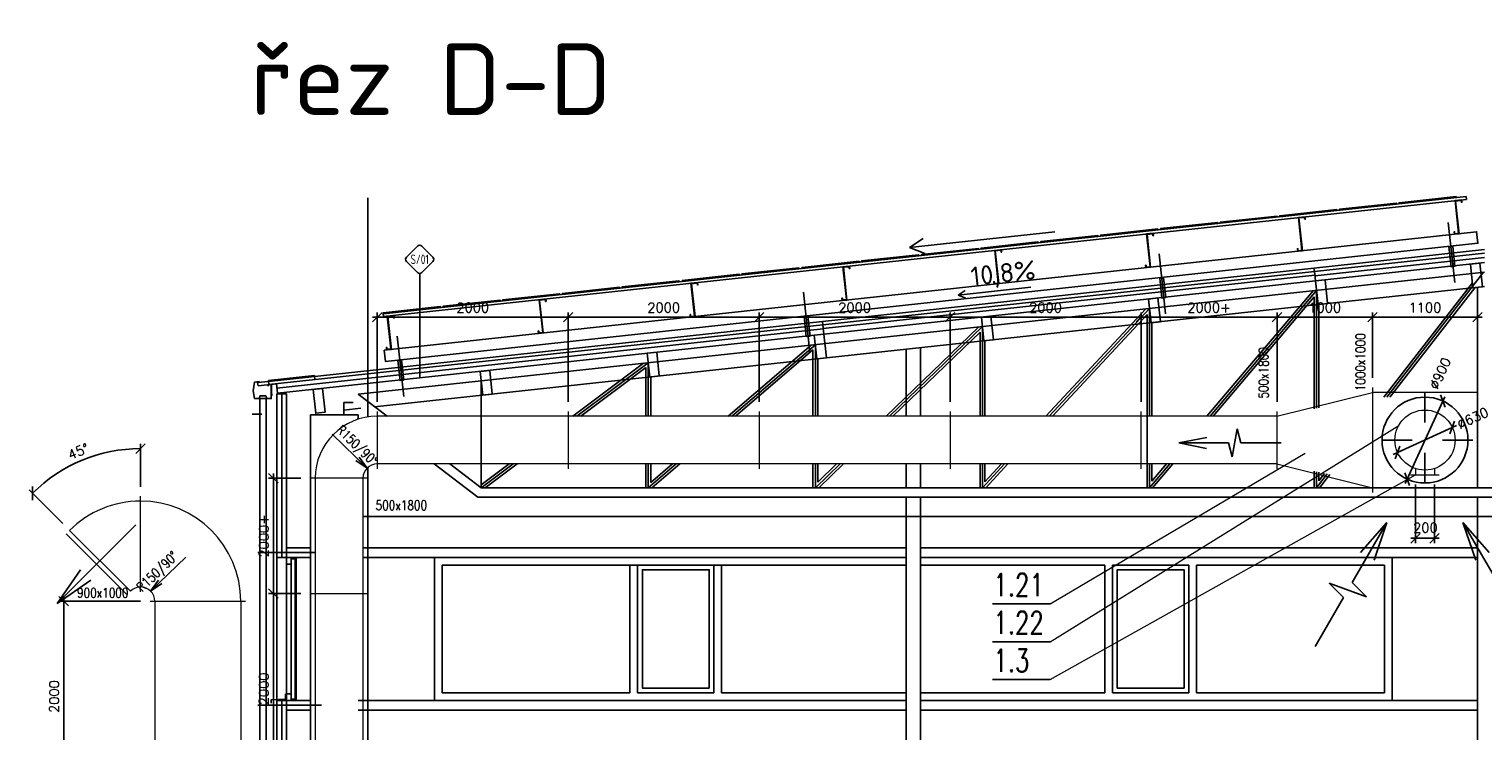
# Model space of a CAD drawing. Header units: millimetres. Extents: x -746391 to 410178, y -169697 to 100555.
# Tile 51 of 179: x 43649 to 58878, y -44237 to -36879. Entities that reach past the tile are written whole.
import ezdxf
from ezdxf.enums import TextEntityAlignment as Align
from ezdxf.lldxf.tags import DXFTag

# ---------------------------------------------------------------- set-up
doc = ezdxf.new("R2010")
doc.units = ezdxf.units.MM
doc.linetypes.add('ČERCHOVANÁ', pattern=[25.4, 12.7, -6.35, 0, -6.35])
doc.layers.get('0').update_dxf_attribs({"color": 9})
doc.layers.get('Defpoints').update_dxf_attribs({"color": 9})
doc.layers.add('VZT-KOTY', color=2, linetype='Continuous', lineweight=25)
for name, color, linetype in [('VZT-KÓTY', 2, 'Continuous'), ('VZT-ODVOD-NEVID', 4, 'ACAD_ISO02W100'), ('VZT-ODVOD-OSY', 30, 'ČERCHOVANÁ'), ('VZT-ODVOD-ZAŘÍZENÍ', 150, 'Continuous'), ('VZT-POZICE', 6, 'Continuous'), ('VZT-PŘÍVOD-NEVID', 120, 'ACAD_ISO02W100'), ('VZT-PŘÍVOD-VÝKON', 2, 'Continuous'), ('VZT-STAVBA', 7, 'Continuous'), ('VZT-ZAŘ', 3, 'Continuous')]:
    doc.layers.add(name, color=color, linetype=linetype)
doc.styles.add('A99_popis', font='isocpeur.ttf')
doc.styles.add('ad_popis 100', font='isocpeur.ttf', dxfattribs={"height": 200})
doc.styles.add('RomanS', font='romans.shx')
tags = doc.linetypes.add('ACAD_ISO02W100', pattern=[15, 12, -3]).pattern_tags.tags
tags[6:7] = [DXFTag(74, 4), DXFTag(75, 0), DXFTag(340, '0'), DXFTag(46, 1.0), DXFTag(50, 0.0), DXFTag(44, 0.0), DXFTag(45, 0.0)]
tags[4:5] = [DXFTag(74, 4), DXFTag(75, 0), DXFTag(340, '0'), DXFTag(46, 1.0), DXFTag(50, 0.0), DXFTag(44, 0.0), DXFTag(45, 0.0)]
doc.dimstyles.new('VZT50', dxfattribs={"dimscale": 50, "dimtxt": 2, "dimasz": 2, "dimexe": 1, "dimexo": 2, "dimgap": 1, "dimtad": 1, "dimtoh": 1, "dimdec": 0, "dimzin": 0, "dimdsep": 46, "dimtxsty": 'RomanS', "dimblk1": 'OBLIQUE', "dimblk2": 'OBLIQUE', "dimsah": 1, "dimcen": 1, "dimdle": 1, "dimclrd": 256, "dimclre": 256, "dimclrt": 256, "dimadec": 0, "dimazin": 0, "dimtfac": 1, "dimtdec": 0, "dimtmove": 2, "dimatfit": 3, "dimldrblk": 'OBLIQUE', "dimfxl": 1, "dimtolj": 1, "dimtzin": 0, "dimarcsym": 0})

# ---------------------------------------------------------------- blocks, each defined once
blk = doc.blocks.new('*U73')
at = {"color": 0}
for p, q in [((-0.72, 4.14), (-4.15, 0.71)), ((4.14, 0.71), (0.71, 4.14)), ((-4.15, -0.72), (-0.72, -4.15)), ((0, -4.45), (0, -37.06)), ((0.71, -4.15), (4.14, -0.72))]:
    blk.add_line(p, q, dxfattribs=at)
for centre, start, end in [((-3.43, 0), 135, 225), ((0, 3.42), 45, 135), ((3.42, 0), 315, 45), ((0, -3.43), 225, 315)]:
    blk.add_arc(centre, 1.01, start, end, dxfattribs=at)
at = {"color": 0, "linetype": 'ByBlock', "style": 'A99_popis', "width": 0.953108}
blk.add_attdef('SKLADBA', text='', height=3, rotation=0.0103, dxfattribs=at).set_placement((-2.86, -1.51), (2.86, -1.5), align=Align.FIT)
blk = doc.blocks.new('_Oblique')
at = {"color": 0, "linetype": 'ByBlock', "lineweight": -2}
blk.add_line((-0.5, -0.5), (0.5, 0.5), dxfattribs=at)
blk = doc.blocks.new('*D1767')
at = {"layer": 'Defpoints', "color": 0, "linetype": 'Continuous', "lineweight": 18, "ltscale": 0.5, "transparency": 16777216}
for p in [(58457, -40778), (58084, -41597)]:
    blk.add_point(p, dxfattribs=at)
at = {"layer": 'VZT-KÓTY', "linetype": 'Continuous', "lineweight": -2, "ltscale": 0.5, "transparency": 16777216}
blk.add_line((58063, -41642), (58478, -40733), dxfattribs=at)
at = {"layer": 'VZT-KÓTY', "linetype": 'Continuous', "lineweight": -2, "ltscale": 0.5, "transparency": 16777216, "xscale": 100, "yscale": 100, "zscale": 100}
for p, rotation in [((58457, -40778), 65.45729692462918), ((58084, -41597), 245.4572969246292)]:
    blk.add_blockref('_Oblique', p, dxfattribs=dict(at, rotation=rotation))
at = {"layer": 'VZT-KÓTY', "linetype": 'Continuous', "lineweight": 18, "ltscale": 0.5, "transparency": 16777216, "insert": (58429, -40489), "char_height": 100, "attachment_point": 5, "rotation": 65.4573, "style": 'RomanS'}
blk.add_mtext('\\A1;∅900', dxfattribs=at)
blk = doc.blocks.new('*D1768')
at = {"layer": 'Defpoints', "color": 0, "linetype": 'Continuous', "lineweight": 18, "ltscale": 0.5, "transparency": 16777216}
for p in [(58557, -41056), (57984, -41319)]:
    blk.add_point(p, dxfattribs=at)
at = {"layer": 'VZT-KÓTY', "linetype": 'Continuous', "lineweight": -2, "ltscale": 0.5, "transparency": 16777216}
blk.add_line((57939, -41340), (58602, -41035), dxfattribs=at)
at = {"layer": 'VZT-KÓTY', "linetype": 'Continuous', "lineweight": -2, "ltscale": 0.5, "transparency": 16777216, "xscale": 100, "yscale": 100, "zscale": 100}
for p, rotation in [((58557, -41056), 24.67889169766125), ((57984, -41319), 204.6788916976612)]:
    blk.add_blockref('_Oblique', p, dxfattribs=dict(at, rotation=rotation))
at = {"layer": 'VZT-KÓTY', "linetype": 'Continuous', "lineweight": 18, "ltscale": 0.5, "transparency": 16777216, "insert": (58771, -40958), "char_height": 100, "attachment_point": 5, "rotation": 24.6789, "style": 'RomanS'}
blk.add_mtext('\\A1;∅630', dxfattribs=at)
blk = doc.blocks.new('*D1881')
at = {"layer": 'Defpoints', "color": 0, "linetype": 'Continuous', "lineweight": 18, "ltscale": 0.5, "transparency": 16777216}
for p in [(44401, -41332), (44816, -41777), (44073, -42135), (44709, -42771), (44816, -42777)]:
    blk.add_point(p, dxfattribs=at)
at = {"layer": 'VZT-KOTY', "linetype": 'Continuous', "lineweight": -2, "ltscale": 0.5, "transparency": 16777216}
for p, q in [((44816, -41677), (44816, -41227)), ((44002, -42064), (43649, -41710))]:
    blk.add_line(p, q, dxfattribs=at)
blk.add_arc((44816, -42877), 1600, 90, 135, dxfattribs=at)
at = {"layer": 'VZT-KOTY', "linetype": 'Continuous', "lineweight": -2, "ltscale": 0.5, "transparency": 16777216, "xscale": 100, "yscale": 100, "zscale": 100}
for p, rotation in [((44816, -41277), 359.9999999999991), ((43684, -41746), 225.0000000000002)]:
    blk.add_blockref('_Oblique', p, dxfattribs=dict(at, rotation=rotation))
at = {"layer": 'VZT-KOTY', "linetype": 'Continuous', "lineweight": 18, "ltscale": 0.5, "transparency": 16777216, "insert": (44165, -41307), "char_height": 100, "attachment_point": 5, "rotation": 22.5, "style": 'RomanS'}
blk.add_mtext('\\A1;45°', dxfattribs=at)
blk = doc.blocks.new('*D1886')
at = {"layer": 'Defpoints', "color": 0, "linetype": 'Continuous', "lineweight": 18, "ltscale": 0.5, "transparency": 16777216}
for p in [(46208, -42796), (46596, -42796), (46596, -44796)]:
    blk.add_point(p, dxfattribs=at)
at = {"layer": 'VZT-KOTY', "linetype": 'Continuous', "lineweight": -2, "ltscale": 0.5, "transparency": 16777216}
for p, q in [((46208, -44846), (46208, -42746)), ((46496, -42796), (46158, -42796)), ((46496, -44796), (46158, -44796))]:
    blk.add_line(p, q, dxfattribs=at)
at = {"layer": 'VZT-KOTY', "linetype": 'Continuous', "lineweight": -2, "ltscale": 0.5, "transparency": 16777216, "xscale": 100, "yscale": 100, "zscale": 100}
for p, rotation in [((46208, -42796), 90), ((46208, -44796), 270)]:
    blk.add_blockref('_Oblique', p, dxfattribs=dict(at, rotation=rotation))
at = {"layer": 'VZT-KOTY', "linetype": 'Continuous', "lineweight": 18, "ltscale": 0.5, "transparency": 16777216, "insert": (46108, -43796), "char_height": 100, "attachment_point": 5, "rotation": 90, "style": 'RomanS'}
blk.add_mtext('\\A1;2000', dxfattribs=at)
blk = doc.blocks.new('*D1887')
at = {"layer": 'Defpoints', "color": 0, "linetype": 'Continuous', "lineweight": 18, "ltscale": 0.5, "transparency": 16777216}
for p in [(46208, -41587), (46596, -41587), (46596, -42796)]:
    blk.add_point(p, dxfattribs=at)
at = {"layer": 'VZT-KOTY', "linetype": 'Continuous', "lineweight": -2, "ltscale": 0.5, "transparency": 16777216}
for p, q in [((46208, -42846), (46208, -41537)), ((46496, -41587), (46158, -41587)), ((46496, -42796), (46158, -42796))]:
    blk.add_line(p, q, dxfattribs=at)
at = {"layer": 'VZT-KOTY', "linetype": 'Continuous', "lineweight": -2, "ltscale": 0.5, "transparency": 16777216, "xscale": 100, "yscale": 100, "zscale": 100}
for p, rotation in [((46208, -41587), 90), ((46208, -42796), 270)]:
    blk.add_blockref('_Oblique', p, dxfattribs=dict(at, rotation=rotation))
at = {"layer": 'VZT-KOTY', "linetype": 'Continuous', "lineweight": 18, "ltscale": 0.5, "transparency": 16777216, "insert": (46108, -42192), "char_height": 100, "attachment_point": 5, "rotation": 90, "style": 'RomanS'}
blk.add_mtext('\\A1;2000+', dxfattribs=at)
blk = doc.blocks.new('*D1889')
at = {"layer": 'Defpoints', "color": 0, "linetype": 'Continuous', "lineweight": 18, "ltscale": 0.5, "transparency": 16777216}
for p in [(44011, -42877), (44916, -42877), (44916, -44877)]:
    blk.add_point(p, dxfattribs=at)
at = {"layer": 'VZT-KOTY', "linetype": 'Continuous', "lineweight": -2, "ltscale": 0.5, "transparency": 16777216}
for p, q in [((44816, -42877), (43961, -42877)), ((44011, -44927), (44011, -42827)), ((44816, -44877), (43961, -44877))]:
    blk.add_line(p, q, dxfattribs=at)
at = {"layer": 'VZT-KOTY', "linetype": 'Continuous', "lineweight": -2, "ltscale": 0.5, "transparency": 16777216, "xscale": 100, "yscale": 100, "zscale": 100}
for p, rotation in [((44011, -42877), 90), ((44011, -44877), 270)]:
    blk.add_blockref('_Oblique', p, dxfattribs=dict(at, rotation=rotation))
at = {"layer": 'VZT-KOTY', "linetype": 'Continuous', "lineweight": 18, "ltscale": 0.5, "transparency": 16777216, "insert": (43911, -43877), "char_height": 100, "attachment_point": 5, "rotation": 90, "style": 'RomanS'}
blk.add_mtext('\\A1;2000', dxfattribs=at)
blk = doc.blocks.new('*D1893')
at = {"layer": 'Defpoints', "color": 0, "linetype": 'Continuous', "lineweight": 18, "ltscale": 0.5, "transparency": 16777216}
for p in [(57721, -39899), (57721, -40637), (58821, -40687)]:
    blk.add_point(p, dxfattribs=at)
at = {"layer": 'VZT-KOTY', "linetype": 'Continuous', "lineweight": -2, "ltscale": 0.5, "transparency": 16777216}
for p, q in [((58871, -39899), (57671, -39899)), ((57721, -40537), (57721, -39849)), ((58821, -40587), (58821, -39849))]:
    blk.add_line(p, q, dxfattribs=at)
at = {"layer": 'VZT-KOTY', "linetype": 'Continuous', "lineweight": -2, "ltscale": 0.5, "transparency": 16777216, "xscale": 100, "yscale": 100, "zscale": 100, "rotation": 180}
blk.add_blockref('_Oblique', (57721, -39899), dxfattribs=at)
at = {"layer": 'VZT-KOTY', "linetype": 'Continuous', "lineweight": -2, "ltscale": 0.5, "transparency": 16777216, "xscale": 100, "yscale": 100, "zscale": 100}
blk.add_blockref('_Oblique', (58821, -39899), dxfattribs=at)
at = {"layer": 'VZT-KOTY', "linetype": 'Continuous', "lineweight": 18, "ltscale": 0.5, "transparency": 16777216, "insert": (58271, -39799), "char_height": 100, "attachment_point": 5, "style": 'RomanS'}
blk.add_mtext('\\A1;1100', dxfattribs=at)
blk = doc.blocks.new('*D1894')
at = {"layer": 'Defpoints', "color": 0, "linetype": 'Continuous', "lineweight": 18, "ltscale": 0.5, "transparency": 16777216}
for p in [(56721, -39899), (57721, -40637), (56721, -40887)]:
    blk.add_point(p, dxfattribs=at)
at = {"layer": 'VZT-KOTY', "linetype": 'Continuous', "lineweight": -2, "ltscale": 0.5, "transparency": 16777216}
for p, q in [((57771, -39899), (56671, -39899)), ((56721, -40787), (56721, -39849)), ((57721, -40537), (57721, -39849))]:
    blk.add_line(p, q, dxfattribs=at)
at = {"layer": 'VZT-KOTY', "linetype": 'Continuous', "lineweight": -2, "ltscale": 0.5, "transparency": 16777216, "xscale": 100, "yscale": 100, "zscale": 100, "rotation": 180}
blk.add_blockref('_Oblique', (56721, -39899), dxfattribs=at)
at = {"layer": 'VZT-KOTY', "linetype": 'Continuous', "lineweight": -2, "ltscale": 0.5, "transparency": 16777216, "xscale": 100, "yscale": 100, "zscale": 100}
blk.add_blockref('_Oblique', (57721, -39899), dxfattribs=at)
at = {"layer": 'VZT-KOTY', "linetype": 'Continuous', "lineweight": 18, "ltscale": 0.5, "transparency": 16777216, "insert": (57221, -39799), "char_height": 100, "attachment_point": 5, "style": 'RomanS'}
blk.add_mtext('\\A1;1000', dxfattribs=at)
blk = doc.blocks.new('*D1895')
at = {"layer": 'Defpoints', "color": 0, "linetype": 'Continuous', "lineweight": 18, "ltscale": 0.5, "transparency": 16777216}
for p in [(55296, -39899), (55296, -40887), (56721, -40887)]:
    blk.add_point(p, dxfattribs=at)
at = {"layer": 'VZT-KOTY', "linetype": 'Continuous', "lineweight": -2, "ltscale": 0.5, "transparency": 16777216}
for p, q in [((56771, -39899), (55246, -39899)), ((55296, -40787), (55296, -39849)), ((56721, -40787), (56721, -39849))]:
    blk.add_line(p, q, dxfattribs=at)
at = {"layer": 'VZT-KOTY', "linetype": 'Continuous', "lineweight": -2, "ltscale": 0.5, "transparency": 16777216, "xscale": 100, "yscale": 100, "zscale": 100, "rotation": 180}
blk.add_blockref('_Oblique', (55296, -39899), dxfattribs=at)
at = {"layer": 'VZT-KOTY', "linetype": 'Continuous', "lineweight": -2, "ltscale": 0.5, "transparency": 16777216, "xscale": 100, "yscale": 100, "zscale": 100}
blk.add_blockref('_Oblique', (56721, -39899), dxfattribs=at)
at = {"layer": 'VZT-KOTY', "linetype": 'Continuous', "lineweight": 18, "ltscale": 0.5, "transparency": 16777216, "insert": (56008, -39799), "char_height": 100, "attachment_point": 5, "style": 'RomanS'}
blk.add_mtext('\\A1;2000+', dxfattribs=at)
blk = doc.blocks.new('*D1896')
at = {"layer": 'Defpoints', "color": 0, "linetype": 'Continuous', "lineweight": 18, "ltscale": 0.5, "transparency": 16777216}
for p in [(53296, -39899), (53296, -40887), (55296, -40887)]:
    blk.add_point(p, dxfattribs=at)
at = {"layer": 'VZT-KOTY', "linetype": 'Continuous', "lineweight": -2, "ltscale": 0.5, "transparency": 16777216}
for p, q in [((55346, -39899), (53246, -39899)), ((53296, -40787), (53296, -39849)), ((55296, -40787), (55296, -39849))]:
    blk.add_line(p, q, dxfattribs=at)
at = {"layer": 'VZT-KOTY', "linetype": 'Continuous', "lineweight": -2, "ltscale": 0.5, "transparency": 16777216, "xscale": 100, "yscale": 100, "zscale": 100, "rotation": 180}
blk.add_blockref('_Oblique', (53296, -39899), dxfattribs=at)
at = {"layer": 'VZT-KOTY', "linetype": 'Continuous', "lineweight": -2, "ltscale": 0.5, "transparency": 16777216, "xscale": 100, "yscale": 100, "zscale": 100}
blk.add_blockref('_Oblique', (55296, -39899), dxfattribs=at)
at = {"layer": 'VZT-KOTY', "linetype": 'Continuous', "lineweight": 18, "ltscale": 0.5, "transparency": 16777216, "insert": (54296, -39799), "char_height": 100, "attachment_point": 5, "style": 'RomanS'}
blk.add_mtext('\\A1;2000', dxfattribs=at)
blk = doc.blocks.new('*D1897')
at = {"layer": 'Defpoints', "color": 0, "linetype": 'Continuous', "lineweight": 18, "ltscale": 0.5, "transparency": 16777216}
for p in [(51296, -39899), (51296, -40887), (53296, -40887)]:
    blk.add_point(p, dxfattribs=at)
at = {"layer": 'VZT-KOTY', "linetype": 'Continuous', "lineweight": -2, "ltscale": 0.5, "transparency": 16777216}
for p, q in [((53346, -39899), (51246, -39899)), ((51296, -40787), (51296, -39849)), ((53296, -40787), (53296, -39849))]:
    blk.add_line(p, q, dxfattribs=at)
at = {"layer": 'VZT-KOTY', "linetype": 'Continuous', "lineweight": -2, "ltscale": 0.5, "transparency": 16777216, "xscale": 100, "yscale": 100, "zscale": 100, "rotation": 180}
blk.add_blockref('_Oblique', (51296, -39899), dxfattribs=at)
at = {"layer": 'VZT-KOTY', "linetype": 'Continuous', "lineweight": -2, "ltscale": 0.5, "transparency": 16777216, "xscale": 100, "yscale": 100, "zscale": 100}
blk.add_blockref('_Oblique', (53296, -39899), dxfattribs=at)
at = {"layer": 'VZT-KOTY', "linetype": 'Continuous', "lineweight": 18, "ltscale": 0.5, "transparency": 16777216, "insert": (52296, -39799), "char_height": 100, "attachment_point": 5, "style": 'RomanS'}
blk.add_mtext('\\A1;2000', dxfattribs=at)
blk = doc.blocks.new('*D1898')
at = {"layer": 'Defpoints', "color": 0, "linetype": 'Continuous', "lineweight": 18, "ltscale": 0.5, "transparency": 16777216}
for p in [(49296, -39899), (49296, -40887), (51296, -40887)]:
    blk.add_point(p, dxfattribs=at)
at = {"layer": 'VZT-KOTY', "linetype": 'Continuous', "lineweight": -2, "ltscale": 0.5, "transparency": 16777216}
for p, q in [((51346, -39899), (49246, -39899)), ((49296, -40787), (49296, -39849)), ((51296, -40787), (51296, -39849))]:
    blk.add_line(p, q, dxfattribs=at)
at = {"layer": 'VZT-KOTY', "linetype": 'Continuous', "lineweight": -2, "ltscale": 0.5, "transparency": 16777216, "xscale": 100, "yscale": 100, "zscale": 100, "rotation": 180}
blk.add_blockref('_Oblique', (49296, -39899), dxfattribs=at)
at = {"layer": 'VZT-KOTY', "linetype": 'Continuous', "lineweight": -2, "ltscale": 0.5, "transparency": 16777216, "xscale": 100, "yscale": 100, "zscale": 100}
blk.add_blockref('_Oblique', (51296, -39899), dxfattribs=at)
at = {"layer": 'VZT-KOTY', "linetype": 'Continuous', "lineweight": 18, "ltscale": 0.5, "transparency": 16777216, "insert": (50296, -39799), "char_height": 100, "attachment_point": 5, "style": 'RomanS'}
blk.add_mtext('\\A1;2000', dxfattribs=at)
blk = doc.blocks.new('*D1899')
at = {"layer": 'Defpoints', "color": 0, "linetype": 'Continuous', "lineweight": 18, "ltscale": 0.5, "transparency": 16777216}
for p in [(47296, -39899), (47296, -40887), (49296, -40887)]:
    blk.add_point(p, dxfattribs=at)
at = {"layer": 'VZT-KOTY', "linetype": 'Continuous', "lineweight": -2, "ltscale": 0.5, "transparency": 16777216}
for p, q in [((49346, -39899), (47246, -39899)), ((47296, -40787), (47296, -39849)), ((49296, -40787), (49296, -39849))]:
    blk.add_line(p, q, dxfattribs=at)
at = {"layer": 'VZT-KOTY', "linetype": 'Continuous', "lineweight": -2, "ltscale": 0.5, "transparency": 16777216, "xscale": 100, "yscale": 100, "zscale": 100, "rotation": 180}
blk.add_blockref('_Oblique', (47296, -39899), dxfattribs=at)
at = {"layer": 'VZT-KOTY', "linetype": 'Continuous', "lineweight": -2, "ltscale": 0.5, "transparency": 16777216, "xscale": 100, "yscale": 100, "zscale": 100}
blk.add_blockref('_Oblique', (49296, -39899), dxfattribs=at)
at = {"layer": 'VZT-KOTY', "linetype": 'Continuous', "lineweight": 18, "ltscale": 0.5, "transparency": 16777216, "insert": (48296, -39799), "char_height": 100, "attachment_point": 5, "style": 'RomanS'}
blk.add_mtext('\\A1;2000', dxfattribs=at)
blk = doc.blocks.new('*D1900')
at = {"layer": 'Defpoints', "color": 0, "linetype": 'Continuous', "lineweight": 18, "ltscale": 0.5, "transparency": 16777216}
for p in [(58171, -41552), (58371, -41552), (58371, -42217)]:
    blk.add_point(p, dxfattribs=at)
at = {"layer": 'VZT-KOTY', "linetype": 'Continuous', "lineweight": -2, "ltscale": 0.5, "transparency": 16777216}
for p, q in [((58171, -41652), (58171, -42267)), ((58371, -41652), (58371, -42267)), ((58121, -42217), (58421, -42217))]:
    blk.add_line(p, q, dxfattribs=at)
at = {"layer": 'VZT-KOTY', "linetype": 'Continuous', "lineweight": -2, "ltscale": 0.5, "transparency": 16777216, "xscale": 100, "yscale": 100, "zscale": 100, "rotation": 180}
blk.add_blockref('_Oblique', (58171, -42217), dxfattribs=at)
at = {"layer": 'VZT-KOTY', "linetype": 'Continuous', "lineweight": -2, "ltscale": 0.5, "transparency": 16777216, "xscale": 100, "yscale": 100, "zscale": 100}
blk.add_blockref('_Oblique', (58371, -42217), dxfattribs=at)
at = {"layer": 'VZT-KOTY', "linetype": 'Continuous', "lineweight": 18, "ltscale": 0.5, "transparency": 16777216, "insert": (58275, -42106), "char_height": 100, "attachment_point": 5, "style": 'RomanS'}
blk.add_mtext('\\A1;200', dxfattribs=at)

msp = doc.modelspace()

# ---------------------------------------------------------------- linework, layer by layer
at = {"layer": 'VZT-KOTY', "linetype": 'Continuous', "lineweight": 18, "ltscale": 0.5}
for p, q in [((54342.8, -43301.8), (57995.7, -41033.6)), ((54342.8, -42904.9), (57014.4, -41325.3)), ((54342.8, -43698.7), (58170.5, -41552.5))]:
    msp.add_line(p, q, dxfattribs=at)
at = {"layer": 'VZT-ODVOD-NEVID', "ltscale": 25}
msp.add_line((44674.1, -42806.8), (44037.7, -42170.4), dxfattribs=at)
at = {"layer": 'VZT-ODVOD-OSY', "ltscale": 25}
for p, q in [((58270.5, -40687.5), (58270.5, -41687.5)), ((58770.5, -41187.5), (57720.5, -41187.5))]:
    msp.add_line(p, q, dxfattribs=at)
at = {"layer": 'VZT-ODVOD-ZAŘÍZENÍ', "linetype": 'Continuous', "lineweight": 18, "ltscale": 0.5}
for p, q in [((57720.5, -40637.5), (57720.5, -41737.5)), ((56720.5, -40937.5), (57720.5, -40687.5)), ((58820.5, -40687.5), (57720.5, -40687.5)), ((58820.5, -40687.5), (58820.5, -41687.5)), ((47295.5, -40887.5), (47295.5, -41487.5)), ((56720.5, -40937.5), (47295.5, -40937.5)), ((49295.5, -40887.5), (49295.5, -41487.5)), ((51295.5, -40887.5), (51295.5, -41487.5)), ((53295.5, -40887.5), (53295.5, -41487.5)), ((55295.5, -40887.5), (55295.5, -41487.5)), ((56720.5, -40887.5), (56720.5, -41487.5)), ((56720.5, -41437.5), (47295.5, -41437.5)), ((56720.5, -41437.5), (57720.5, -41687.5)), ((58120.5, -41552.5), (58420.5, -41552.5)), ((58170.5, -41486.2), (58170.5, -41552.5)), ((58370.5, -41486.2), (58370.5, -41552.5)), ((47195.5, -41587.5), (46595.5, -41587.5)), ((46645.5, -41587.5), (46645.5, -49246.5)), ((47145.5, -41587.5), (47145.5, -48796.5)), ((58820.5, -41687.5), (57720.5, -41687.5)), ((44815.5, -42777.5), (44815.5, -41777.5)), ((44815.5, -41827.5), (44815.5, -41827.5)), ((44709.5, -42771.4), (44073.1, -42135)), ((44815.5, -42727.5), (44815.5, -42727.5)), ((44915.5, -42877.5), (45915.5, -42877.5)), ((44965.5, -42877.5), (44965.5, -46877.5)), ((45865.5, -42877.5), (45865.5, -46877.5)), ((46595.5, -42796.5), (47195.5, -42796.5))]:
    msp.add_line(p, q, dxfattribs=at)
msp.add_circle((58270.5, -41187.5), 315, dxfattribs=at)
for centre, radius, start, end in [((47295.5, -41587.5), 650, 90, 180), ((47295.5, -41587.5), 150, 90, 180), ((44815.5, -42877.5), 1050, 90, 135), ((44815.5, -42877.5), 1050, 0, 90), ((44815.5, -42877.5), 150, 90, 135), ((44815.5, -42877.5), 150, 0, 90)]:
    msp.add_arc(centre, radius, start, end, dxfattribs=at)
at = {"layer": 'VZT-PŘÍVOD-NEVID', "ltscale": 25}
msp.add_circle((58270.5, -41187.5), 450, dxfattribs=at)
at = {"layer": 'VZT-PŘÍVOD-VÝKON'}
for p, q in [((56250.6, -41364), (56302.2, -41071.5)), ((56341.3, -41217.7), (56302.2, -41071.5)), ((46822.1, -41126.8), (47189.5, -41481.4)), ((55691.1, -41217.4), (55983.6, -41275.9)), ((55691.4, -41217.7), (55983.9, -41159.2)), ((56211.4, -41217.7), (55691.4, -41217.7)), ((56211.4, -41217.7), (56250.6, -41364)), ((56763.9, -41217.7), (56341.3, -41217.7)), ((47189.5, -41481.4), (47070.5, -41402.1)), ((47189.5, -41481.4), (47106, -41365.3)), ((44767.9, -42076.6), (43944, -42900.5)), ((57508.6, -42681.4), (57872.7, -42050.9)), ((57872.7, -42050.9), (57597, -42364.6)), ((57872.5, -42050.3), (57738.7, -42445.9)), ((59032.4, -42681.4), (58668.4, -42050.9)), ((58668.4, -42050.9), (58944.1, -42364.6)), ((58668.6, -42050.3), (58802.4, -42445.9)), ((45289, -42416.8), (44921.6, -42771.4)), ((43944, -42900.5), (44188.1, -42547.8)), ((43944, -42900.5), (44296.7, -42656.4)), ((44921.6, -42771.4), (45005.1, -42655.3)), ((44921.6, -42771.4), (45040.6, -42692.1)), ((57658.5, -42831.3), (57267.8, -42689.1)), ((57417.7, -42838.9), (57267.8, -42689.1)), ((57508.6, -42681.4), (57658.5, -42831.3)), ((57121.9, -43351.2), (57417.7, -42838.9))]:
    msp.add_line(p, q, dxfattribs=at)
at = {"layer": 'VZT-STAVBA'}
for p, q in [((58895.5, -39226.9), (57111.7, -39420.2)), ((47095.5, -40706.8), (58895.5, -39428.1)), ((51958.9, -39943.4), (57108, -39385.4)), ((57111.7, -39420.2), (51961.9, -39978.3)), ((58884.8, -39429.2), (57870.9, -40737.5)), ((47268.5, -40838.9), (58895.6, -39578.9)), ((57116.1, -39460), (51966.2, -40018)), ((57122.5, -39519.6), (51972.7, -40077.7)), ((58767.6, -39539.6), (57839.3, -40737.5)), ((58791.6, -39590.2), (57902.6, -40737.5)), ((58820.5, -39586.5), (58820.5, -41687.5)), ((57098.7, -39622.8), (55986.5, -40937.5)), ((57134.8, -39618.9), (56019.2, -40937.5)), ((57109.8, -39687.1), (56052, -40937.5)), ((57109.8, -39687.1), (57109.8, -40859.6)), ((57134.8, -39618.9), (57134.8, -40854.6)), ((55346.8, -39812.6), (54299.1, -40937.5)), ((55384.8, -39808.5), (54333.3, -40937.5)), ((55359.8, -39872.1), (54367.4, -40937.5)), ((55359.8, -39872.1), (55359.8, -41687.5)), ((55384.8, -39808.5), (55384.8, -40937.5)), ((57159.8, -39767.1), (57159.8, -40849.6)), ((46157.1, -40572.1), (51958.9, -39943.4)), ((46160.9, -40606.9), (51961.9, -39978.3)), ((53594.2, -40002.6), (52625.7, -40937.5)), ((53634.8, -39998.2), (52661.7, -40937.5)), ((53634.8, -39998.2), (53634.8, -40937.5)), ((55409.8, -39956.7), (55409.8, -40937.5)), ((46251.2, -40697.7), (51973.4, -40077.6)), ((51840.8, -40192.6), (50971.5, -40937.5)), ((51884.8, -40187.8), (51009.9, -40937.5)), ((51884.8, -40187.8), (51884.8, -40937.5)), ((53609.8, -40057.1), (52697.7, -40937.5)), ((53609.8, -40057.1), (53609.8, -40937.5)), ((53659.8, -40146.3), (53659.8, -40937.5)), ((51859.8, -40242.2), (51048.4, -40937.5)), ((51859.8, -40242.2), (51859.8, -40937.5)), ((51909.8, -40336), (51909.8, -40937.5)), ((52835.5, -40235.1), (52835.5, -40937.5)), ((52985.5, -40218.8), (52985.5, -40937.5)), ((50086, -40382.7), (49344.9, -40937.5)), ((50134.8, -40377.5), (49386.6, -40937.5)), ((50109.8, -40427.4), (49428.4, -40937.5)), ((50109.8, -40427.4), (50109.8, -40937.5)), ((50134.8, -40377.5), (50134.8, -40937.5)), ((48384.8, -40567.1), (48384.8, -41687.5)), ((50159.8, -40525.6), (50159.8, -40937.5)), ((46945.5, -40922.3), (46945.5, -40793.6)), ((46945.5, -40793.6), (47044.5, -40793.6)), ((47398.8, -40937.5), (47095.5, -40706.8)), ((47398.8, -40937.5), (47095.5, -40706.8)), ((46595.5, -40922.3), (46595.5, -48355.5)), ((46945.5, -40873.4), (47123.9, -40854)), ((47095.5, -40922.3), (47095.5, -40969)), ((48351, -41787.5), (47890.9, -41437.5)), ((48384.8, -41687.5), (48056.1, -41437.5)), ((48384.8, -41687.5), (48056.1, -41437.5)), ((48718.7, -41437.5), (48384.8, -41687.5)), ((48677, -41437.5), (48384.8, -41656.3)), ((48760.4, -41437.5), (48426.5, -41687.5)), ((50109.8, -41437.5), (50109.8, -41687.5)), ((50426.5, -41437.5), (50134.8, -41687.5)), ((50134.8, -41437.5), (50134.8, -41687.5)), ((50388.1, -41437.5), (50159.8, -41633.1)), ((50159.8, -41437.5), (50159.8, -41633.1)), ((50464.9, -41437.5), (50173.2, -41687.5)), ((51859.8, -41437.5), (51859.8, -41687.5)), ((52143.7, -41437.5), (51884.8, -41687.5)), ((51884.8, -41437.5), (51884.8, -41687.5)), ((52107.7, -41437.5), (51909.8, -41628.6)), ((51909.8, -41437.5), (51909.8, -41628.6)), ((52179.7, -41437.5), (51920.8, -41687.5)), ((52835.5, -41437.5), (52835.5, -41687.5)), ((52985.5, -41437.5), (52985.5, -41687.5)), ((53609.8, -41437.5), (53609.8, -41687.5)), ((53867.6, -41437.5), (53634.8, -41687.5)), ((53634.8, -41437.5), (53634.8, -41687.5)), ((53833.4, -41437.5), (53659.8, -41624)), ((53659.8, -41437.5), (53659.8, -41624)), ((53901.8, -41437.5), (53668.9, -41687.5)), ((55596.3, -41437.5), (55384.8, -41687.5)), ((55384.8, -41437.5), (55384.8, -41687.5)), ((55563.5, -41437.5), (55409.8, -41619.2)), ((55409.8, -41437.5), (55409.8, -41619.2)), ((55629, -41437.5), (55417.5, -41687.5)), ((57109.8, -41515.3), (57109.8, -41687.5)), ((57134.8, -41520.3), (57134.8, -41687.5)), ((57246.9, -41542.8), (57134.8, -41687.5)), ((57159.8, -41525.3), (57159.8, -41614.4)), ((57219.5, -41537.3), (57159.8, -41614.4)), ((57274.3, -41548.2), (57166.4, -41687.5)), ((48384.8, -41687.5), (69406.3, -41687.5)), ((48351, -41787.5), (69440, -41787.5)), ((52835.5, -41787.5), (52835.5, -45827.5)), ((52985.5, -41787.5), (52985.5, -45827.5)), ((58820.5, -41787.5), (58820.5, -45827.5)), ((47145.5, -41987.5), (70108.4, -41987.5)), ((52835.5, -42317.5), (47145.5, -42317.5)), ((58820.5, -42317.5), (52985.5, -42317.5)), ((52835.5, -42417.5), (47145.5, -42417.5)), ((47895.5, -43917.5), (47895.5, -42417.5)), ((47895.5, -42417.5), (52835.5, -42417.5)), ((58820.5, -42417.5), (52985.5, -42417.5)), ((52985.5, -42417.5), (57925.5, -42417.5)), ((57925.5, -42417.5), (57925.5, -43917.5)), ((47975.5, -42497.5), (52835.5, -42497.5)), ((47975.5, -42497.5), (47975.5, -43127.5)), ((47975.5, -42497.5), (47975.5, -43837.5)), ((49943, -42497.5), (47975.5, -42497.5)), ((49943, -43837.5), (49943, -42497.5)), ((50823, -42497.5), (50023, -42497.5)), ((50023, -43837.5), (50023, -42497.5)), ((50823, -43837.5), (50823, -42497.5)), ((52835.5, -42497.5), (50903, -42497.5)), ((50903, -43837.5), (50903, -42497.5)), ((52985.5, -42497.5), (54918, -42497.5)), ((54918, -43837.5), (54918, -42497.5)), ((54998, -42497.5), (55798, -42497.5)), ((54998, -43837.5), (54998, -42497.5)), ((55798, -43837.5), (55798, -42497.5)), ((55878, -42497.5), (57845.5, -42497.5)), ((55878, -43837.5), (55878, -42497.5)), ((57845.5, -42497.5), (57845.5, -43837.5)), ((47975.5, -43837.5), (49943, -43837.5)), ((47975.5, -43837.5), (49943, -43837.5)), ((50023, -43837.5), (50823, -43837.5)), ((50903, -43837.5), (52835.5, -43837.5)), ((54918, -43837.5), (52985.5, -43837.5)), ((55798, -43837.5), (54998, -43837.5)), ((57845.5, -43837.5), (55878, -43837.5)), ((52835.5, -43917.5), (47095.5, -43917.5)), ((52835.5, -43917.5), (47895.5, -43917.5)), ((58820.5, -43917.5), (52985.5, -43917.5)), ((57925.5, -43917.5), (52985.5, -43917.5)), ((52835.5, -44017.5), (47095.5, -44017.5)), ((58820.5, -44017.5), (52985.5, -44017.5))]:
    msp.add_line(p, q, dxfattribs=at)
for points in [[(47195.5, -40945.2), (47195.5, -38647.5)], [(58514.5, -38906.2), (58583, -39537.5)], [(52872.4, -39169.3), (54393.5, -39004.5)], [(52872.4, -39169.3), (53012.9, -39073.7)], [(52872.4, -39169.3), (53030.2, -39232.7)], [(55484.8, -39234.6), (55553.2, -39865.9)], [(57108, -39385.4), (58895.5, -39191.7)], [(58895, -39272.2), (57116.6, -39464.9)], [(57111.7, -39420.2), (57108, -39385.4)], [(57111.7, -39420.2), (57122.5, -39519.6)], [(57122.5, -39519.6), (58895.5, -39327.5)], [(53382.5, -39668.4), (54143.1, -39586)], [(51760, -39638.2), (51828.4, -40269.5)], [(53382.5, -39668.4), (53452.8, -39620.6)], [(53382.5, -39668.4), (53461.4, -39700.1)], [(46245.2, -40643), (51967.5, -40022.9)], [(51961.9, -39978.3), (51958.1, -39943.5)], [(51961.9, -39978.3), (51972.7, -40077.7)], [(47504, -40099.4), (47572.4, -40730.7)], [(46151.4, -40622.5), (46151.4, -40610.4), (46185.5, -40606), (46185.5, -40752.5), (46010.5, -40752.5), (45996, -40670.1), (46011.4, -40579.6), (46057, -40574.7), (46057.4, -40578.7), (46037.5, -40580.9)], [(46042.8, -40584.5), (46157.1, -40572.1)], [(46046.5, -40619.3), (46042.8, -40584.5)], [(46046.5, -40619.3), (46240.4, -40598.3)], [(46638.2, -40509.9), (46156, -40562.2)], [(46156, -40562.2), (46160.9, -40606.9)], [(46181.7, -40605.7), (46166.6, -40607.8), (46166.9, -40609.9), (46188.9, -40606.1), (46188.8, -40718.7), (46192.1, -40718.7), (46192.1, -40702.5)], [(46251.2, -40697.7), (46240.4, -40598.3)], [(46638.2, -40509.9), (46643, -40554.7)], [(46058, -40752.5), (46068, -40722.5), (46128, -40722.5), (46138, -40752.5)], [(46130.5, -47927.5), (46130.5, -53755), (46065.5, -53755), (46065.5, -40752.5), (46130.5, -40752.5), (46130.5, -47027.5)], [(46245.5, -40702.5), (46245.5, -42417.5)], [(46245.5, -40702.5), (46345.5, -40702.5)], [(46295.5, -42417.5), (46295.5, -40702.5)], [(46345.5, -40702.5), (46345.5, -42417.5)], [(45984.7, -40915), (46087.6, -40915)], [(46595.5, -40922.3), (47095.5, -40922.3)], [(47195.5, -48737.5), (47195.5, -41475.7)], [(46045.5, -42367.5), (46645.5, -42367.5)], [(46345.5, -42417.5), (46245.5, -42417.5)], [(46245.5, -42417.5), (46245.5, -43917.5)], [(46345.5, -42487.5), (46345.5, -43847.5)], [(46395.5, -42432.5), (46435.5, -42432.5)], [(46395.5, -42487.5), (46395.5, -43847.5)], [(46398, -42432.5), (46398, -42430), (46438, -42430), (46438, -42470), (46435.5, -42470), (46435.5, -42432.5), (46398, -42432.5)], [(46435.5, -42435), (46435.5, -43867.5)], [(46445.5, -42417.5), (46445.5, -43917.5)], [(46335.5, -43847.5), (46335.5, -43905), (46185.5, -43910), (46185.5, -43947.5)], [(46045.5, -43967.5), (46710.5, -43967.5)], [(46245.5, -43917.5), (46245.5, -47027.5)], [(46345.5, -43917.5), (46245.5, -43917.5)], [(46295.5, -43917.5), (46295.5, -47027.5)], [(46345.5, -43917.5), (46345.5, -47027.5)], [(46395.5, -43902.5), (46435.5, -43902.5)], [(46398, -43902.5), (46398, -43905), (46438, -43905), (46438, -43865), (46435.5, -43865), (46435.5, -43902.5), (46398, -43902.5)]]:
    msp.add_lwpolyline(points, dxfattribs=at)
for points in [[(47361, -39893.5), (58704.6, -38664.2), (58701.3, -38634.4), (47357.7, -39863.6)], [(58596.9, -38645.7), (58595.9, -38635.8), (57999.4, -38700.4), (58000.4, -38710.3)], [(58590.8, -38681.6), (58650.4, -38675.1), (58652.6, -38695), (58657.6, -38694.4), (58654.9, -38669.6), (58585.3, -38677.1), (58622.4, -39020.1), (58582.7, -39024.4), (58580.5, -39004.6), (58575.5, -39005.1), (58578.2, -39029.9), (58627.9, -39024.6), (58590.8, -38681.6)], [(57346.8, -38781.2), (57345.7, -38771.2), (56749.2, -38835.9), (56750.3, -38845.8)], [(57973.1, -38713.3), (57972, -38703.4), (57375.5, -38768), (57376.6, -38777.9)], [(55472.7, -38984.3), (55471.7, -38974.3), (54875.2, -39039), (54876.2, -39048.9)], [(56099.1, -38916.4), (56098, -38906.4), (55501.5, -38971.1), (55502.6, -38981)], [(56722.9, -38848.8), (56721.8, -38838.8), (56125.3, -38903.5), (56126.4, -38913.4)], [(56950.4, -38859.3), (57010, -38852.9), (57012.2, -38872.7), (57017.2, -38872.2), (57014.5, -38847.4), (56944.9, -38854.9), (56982, -39197.9), (56942.3, -39202.2), (56940.1, -39182.3), (56935.1, -39182.9), (56937.8, -39207.7), (56987.6, -39202.3), (56950.4, -38859.3)], [(47368.9, -40244.7), (58811.9, -39004.6), (58824.8, -39123.9), (47381.8, -40364)], [(54217.6, -39120.3), (54216.5, -39110.3), (53620, -39175), (53621.1, -39184.9)], [(54843.9, -39052.4), (54842.8, -39042.5), (54246.3, -39107.1), (54247.4, -39117)], [(55359.7, -39031.7), (55419.3, -39025.2), (55421.5, -39045.1), (55426.5, -39044.6), (55423.8, -39019.7), (55354.2, -39027.3), (55391.4, -39370.3), (55351.6, -39374.6), (55349.4, -39354.7), (55344.5, -39355.2), (55347.2, -39380.1), (55396.9, -39374.7), (55359.7, -39031.7)], [(52967.4, -39255.7), (52966.3, -39245.8), (52369.8, -39310.4), (52370.9, -39320.4)], [(53593.7, -39187.9), (53592.7, -39177.9), (52996.2, -39242.6), (52997.2, -39252.5)], [(53769, -39204.1), (53828.7, -39197.6), (53830.8, -39217.5), (53835.8, -39217), (53833.1, -39192.1), (53763.5, -39199.7), (53800.7, -39542.6), (53760.9, -39547), (53758.7, -39527.1), (53753.8, -39527.6), (53756.5, -39552.5), (53806.2, -39547.1), (53769, -39204.1)], [(58561.9, -39157.6), (58522.1, -39161.9), (58544.8, -39370.7), (58584.5, -39366.4)], [(51115.7, -39456.4), (51114.7, -39446.5), (51711.2, -39381.8), (51712.3, -39391.8)], [(52343.6, -39323.4), (52342.5, -39313.4), (51746, -39378.1), (51747.1, -39388)], [(52178.3, -39376.5), (52238, -39370), (52240.1, -39389.9), (52245.1, -39389.3), (52242.4, -39364.5), (52172.8, -39372), (52210, -39715), (52170.2, -39719.3), (52168.1, -39699.4), (52163.1, -39700), (52165.8, -39724.8), (52215.5, -39719.5), (52178.3, -39376.5)], [(58845.8, -39332.9), (58872.8, -39581.4), (58773.3, -39592.2), (58746.4, -39343.7)], [(49236.7, -39660), (49235.7, -39650.1), (49832.2, -39585.4), (49833.3, -39595.4)], [(49860.6, -39592.4), (49859.5, -39582.5), (50456, -39517.8), (50457.1, -39527.8)], [(50491.9, -39524), (50490.8, -39514.1), (51087.3, -39449.4), (51088.4, -39459.4)], [(50587.6, -39548.8), (50647.3, -39542.4), (50649.4, -39562.3), (50654.4, -39561.7), (50651.7, -39536.9), (50582.1, -39544.4), (50619.3, -39887.4), (50579.5, -39891.7), (50577.4, -39871.8), (50572.4, -39872.4), (50575.1, -39897.2), (50624.8, -39891.8), (50587.6, -39548.8)], [(55532.1, -39485.9), (55492.4, -39490.2), (55515, -39699), (55554.8, -39694.7)], [(57223.4, -39508.7), (57250.3, -39757.2), (57150.9, -39768), (57124, -39519.5)], [(47986.6, -39795.5), (47985.5, -39785.6), (48582, -39720.9), (48583.1, -39730.9)], [(48610.4, -39727.9), (48609.3, -39718), (49205.8, -39653.3), (49206.9, -39663.3)], [(48996.9, -39721.2), (49056.6, -39714.8), (49058.8, -39734.6), (49063.7, -39734.1), (49061, -39709.2), (48991.4, -39716.8), (49028.6, -40059.8), (48988.8, -40064.1), (48986.7, -40044.2), (48981.7, -40044.7), (48984.4, -40069.6), (49034.1, -40064.2), (48996.9, -39721.2)], [(55473.4, -39698.3), (55500.3, -39946.9), (55400.9, -39957.7), (55374, -39709.1)], [(47360.2, -39863.4), (47359.2, -39853.4), (47955.7, -39788.8), (47956.7, -39798.7)], [(47406.3, -39893.6), (47465.9, -39887.1), (47468.1, -39907), (47473, -39906.5), (47470.3, -39881.6), (47400.7, -39889.2), (47437.9, -40232.2), (47398.1, -40236.5), (47396, -40216.6), (47391, -40217.1), (47393.7, -40242), (47443.4, -40236.6), (47406.3, -39893.6)], [(51807.3, -39889.6), (51767.5, -39893.9), (51790.2, -40102.7), (51829.9, -40098.3)], [(53723.4, -39888), (53750.3, -40136.5), (53650.9, -40147.3), (53624, -39898.8)], [(51973.4, -40077.6), (52000.3, -40326.2), (51900.9, -40336.9), (51874, -40088.4)], [(47511.6, -40355.1), (47551.4, -40350.8), (47574, -40559.6), (47534.2, -40563.9)], [(50223.4, -40267.3), (50250.3, -40515.8), (50150.9, -40526.6), (50124, -40278)], [(46345.5, -42417.5), (46345.5, -42487.5), (46395.5, -42487.5), (46395.5, -42417.5)], [(50773, -43787.5), (50073, -43787.5), (50073, -42547.5), (50773, -42547.5)], [(55048, -43787.5), (55748, -43787.5), (55748, -42547.5), (55048, -42547.5)], [(46345.5, -43917.5), (46345.5, -43847.5), (46395.5, -43847.5), (46395.5, -43917.5)]]:
    msp.add_lwpolyline(points, close=True, dxfattribs=at)
at = {"layer": 'VZT-STAVBA', "flags": 128}
for points in [[(48473.4, -40456.9), (48500.3, -40705.4), (48400.9, -40716.2), (48374, -40467.7)], [(46723.4, -40646.5), (46750.3, -40895.1), (46650.9, -40905.9), (46624, -40657.3)], [(46345.5, -42317.5), (46595.5, -42317.5), (46595.5, -42417.5), (46345.5, -42417.5)], [(46345.5, -43917.5), (46595.5, -43917.5), (46595.5, -44017.5), (46345.5, -44017.5)]]:
    msp.add_lwpolyline(points, close=True, dxfattribs=at)
at = {"layer": 'VZT-ZAŘ'}
for p, q in [((53739.4, -42904.9), (54342.8, -42904.9)), ((53739.4, -43301.8), (54342.8, -43301.8)), ((53739.4, -43698.7), (54342.8, -43698.7))]:
    msp.add_line(p, q, dxfattribs=at)

# ---------------------------------------------------------------- block references
at = {"layer": 'VZT-STAVBA'}
ref = msp.add_blockref('*U73', (47740.5, -39292.5), dxfattribs=dict(at, xscale=33.325, yscale=33.325, zscale=33.325))
ref.add_attrib('SKLADBA', 'S/01', dxfattribs={"layer": '0', "color": 0, "linetype": 'ByBlock', "height": 100, "rotation": 0.01026, "style": 'A99_popis', "width": 0.705829}).set_placement((47645.1, -39342.7), (47835.7, -39342.6), align=Align.FIT)

# ---------------------------------------------------------------- texts
at = {"layer": 'VZT-KÓTY', "style": 'RomanS', "width": 0.8}
for s, p in [('1000x1000', (57644.4, -40675.9)), ('500x1800', (56630.4, -40752.5))]:
    msp.add_text(s, height=100, rotation=90, dxfattribs=at).set_placement(p)
for s, p in [('500x1800', (47278.7, -41921.1)), ('900x1000', (44150.9, -42838.7))]:
    msp.add_text(s, height=100, dxfattribs=at).set_placement(p)
at = {"layer": 'VZT-POZICE', "linetype": 'Continuous', "style": 'RomanS', "width": 0.75}
for s, p in [('1.21', (53749.4, -42822.6)), ('1.22', (53749.4, -43219.5)), ('1.3', (53749.4, -43616.3))]:
    msp.add_text(s, height=235.12, rotation=0, dxfattribs=at).set_placement(p)
at = {"layer": 'VZT-PŘÍVOD-VÝKON', "style": 'RomanS', "width": 0.8}
for rotation, p in [(316.0124, (46894.2, -41057.1)), (43.9876, (44800.2, -42749.3))]:
    msp.add_text('R150/90%%D', height=100, rotation=rotation, dxfattribs=at).set_placement(p, align=Align.MIDDLE_LEFT)
at = {"layer": 'VZT-STAVBA', "insert": (45968, -37029.4), "char_height": 750, "width": 5203.396, "attachment_point": 1, "style": 'ad_popis 100', "bg_fill": 3, "box_fill_scale": 1, "bg_fill_color": 256, "bg_fill_transparency": 0}
msp.add_mtext('{\\fISOCPEUR|b1|i0|c238|p34;řez D-D}', dxfattribs=at)
at = {"layer": 'VZT-STAVBA', "insert": (53501.5, -39373.9), "char_height": 200, "attachment_point": 1, "rotation": 6.18481, "style": 'ad_popis 100'}
msp.add_mtext_dynamic_manual_height_columns('10,8%', width=645, gutter_width=1000, heights=[0], dxfattribs=at)

# ---------------------------------------------------------------- dimensions: what is measured, and where the dimension line sits
at = {"layer": 'VZT-KOTY', "linetype": 'Continuous', "lineweight": 18, "ltscale": 0.5}
for base, p1, p2, picture, middle in [((47295.5, -39898.8), (49295.5, -40887.5), (47295.5, -40887.5), '*D1899', (48295.5, -39798.8)), ((49295.5, -39898.8), (51295.5, -40887.5), (49295.5, -40887.5), '*D1898', (50295.5, -39798.8)), ((51295.5, -39898.8), (53295.5, -40887.5), (51295.5, -40887.5), '*D1897', (52295.5, -39798.8)), ((53295.5, -39898.8), (55295.5, -40887.5), (53295.5, -40887.5), '*D1896', (54295.5, -39798.8)), ((56720.5, -39898.8), (57720.5, -40637.5), (56720.5, -40887.5), '*D1894', (57220.5, -39798.8)), ((57720.5, -39898.8), (58820.5, -40687.5), (57720.5, -40637.5), '*D1893', (58270.5, -39798.8))]:
    dim = msp.add_linear_dim(base=base, p1=p1, p2=p2, dimstyle='VZT50', dxfattribs=at)
    dim.commit()
    dim.dimension.update_dxf_attribs({"geometry": picture, "text_midpoint": middle})
dim = msp.add_linear_dim(base=(55295.5, -39898.8), p1=(56720.5, -40887.5), p2=(55295.5, -40887.5), text='2000+', dimstyle='VZT50', dxfattribs=at)
dim.commit()
dim.dimension.update_dxf_attribs({"geometry": '*D1895', "text_midpoint": (56008, -39798.8)})
dim = msp.add_angular_dim_2l(base=(44401.3, -41331.6), line1=((44815.5, -42777.5), (44815.5, -41777.5)), line2=((44709.5, -42771.4), (44073.1, -42135)), dimstyle='VZT50', dxfattribs=at)
dim.commit()
dim.dimension.update_dxf_attribs({"geometry": '*D1881', "text_midpoint": (44164.8, -41306.5)})
dim = msp.add_linear_dim(base=(46208.1, -41587.5), p1=(46595.5, -42796.5), p2=(46595.5, -41587.5), angle=90, text='2000+', dimstyle='VZT50', dxfattribs=at)
dim.commit()
dim.dimension.update_dxf_attribs({"geometry": '*D1887', "text_midpoint": (46108.1, -42192)})
dim = msp.add_linear_dim(base=(58370.5, -42216.9), p1=(58170.5, -41552.5), p2=(58370.5, -41552.5), dimstyle='VZT50', dxfattribs=at)
dim.commit()
dim.dimension.update_dxf_attribs({"geometry": '*D1900', "text_midpoint": (58274.9, -42105.7), "dimtype": 160})
for base, p1, p2, picture, middle in [((46208.1, -42796.5), (46595.5, -44796.5), (46595.5, -42796.5), '*D1886', (46108.1, -43796.5)), ((44011.3, -42877.5), (44915.5, -44877.5), (44915.5, -42877.5), '*D1889', (43911.3, -43877.5))]:
    dim = msp.add_linear_dim(base=base, p1=p1, p2=p2, angle=90, dimstyle='VZT50', dxfattribs=at)
    dim.commit()
    dim.dimension.update_dxf_attribs({"geometry": picture, "text_midpoint": middle})
at = {"layer": 'VZT-KÓTY', "linetype": 'Continuous', "lineweight": 18, "ltscale": 0.5}
for p1, p2, picture, middle in [((58083.6, -41596.8), (58457.4, -40778.1), '*D1767', (58428.6, -40488.7)), ((57984.3, -41319), (58556.8, -41056), '*D1768', (58770.5, -40957.7))]:
    dim = msp.add_diameter_dim_2p(p1=p1, p2=p2, dimstyle='VZT50', dxfattribs=at)
    dim.commit()
    dim.dimension.update_dxf_attribs({"geometry": picture, "text_midpoint": middle, "dimtype": 163})

doc.saveas('drawing.dxf')
